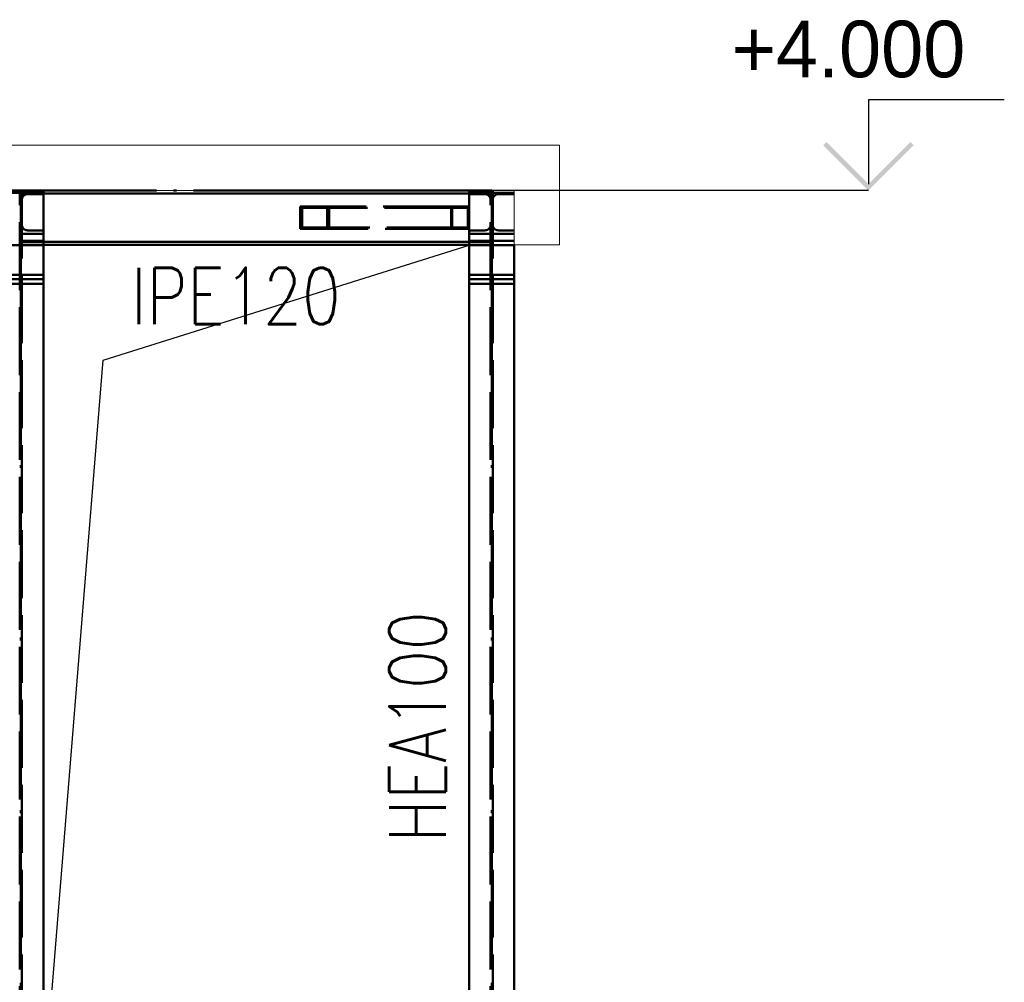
# Paper-space layout 'Layout1' of a CAD drawing. Extents: x -2 to 985, y -36 to 1353.
# Tile 13 of 73: x 335 to 378, y 73 to 116. Entities that reach past the tile are written whole.
import ezdxf

# ---------------------------------------------------------------- set-up
doc = ezdxf.new("R2010")
doc.units = 0
doc.linetypes.add('ACAD_ISO02W100', pattern=[15, 12, -3])
doc.linetypes.add('ACAD_ISO04W100', pattern=[30.5, 24, -3, 0.5, -3])
for name, color, linetype, lineweight in [('SS_KOTY-VYSKOVA', 140, 'CONTINUOUS', 25), ('SS_OPLÁŠTĚNÍ', 9, 'CONTINUOUS', 13), ('SS_PLNA_025', 7, 'CONTINUOUS', 25), ('SS_POPIS_PROFILU', 13, 'CONTINUOUS', 25), ('SS_SLOUPY', 143, 'CONTINUOUS', 50), ('SS_VAZNICE', 213, 'CONTINUOUS', 50), ('SS_ZTUŽENÍ', 151, 'CONTINUOUS', 50)]:
    doc.layers.add(name, color=color, linetype=linetype, lineweight=lineweight)
doc.styles.add('romans.shx', font='romans.shx', dxfattribs={"height": 5})

psp = doc.layouts.get("Layout1")

# ---------------------------------------------------------------- hatches: boundary and pattern name
at = {"layer": 'SS_KOTY-VYSKOVA'}
psp.add_hatch(color=256, dxfattribs=at).paths.add_polyline_path([(370.5344, 110.2809), (370.393, 110.1395), (372.393, 108.1395), (374.393, 110.1395), (374.2516, 110.2809), (372.393, 108.4223)])

# ---------------------------------------------------------------- linework, layer by layer
for p, q in [((378.393, 112.1395, 177668.4), (372.393, 112.1395, 177668.4)), ((372.393, 112.1395, 177668.4), (372.393, 108.4223, 177668.4)), ((372.393, 108.1395), (355.747, 108.1395))]:
    psp.add_line(p, q, dxfattribs=at)
at = {"layer": 'SS_OPLÁŠTĚNÍ', "color": 9, "linetype": 'Continuous', "ltscale": 0.25}
for p, q in [((358.7468, 110.1395), (238.7468, 110.1395)), ((358.7468, 108.1395), (358.7468, 110.1395)), ((238.7468, 108.1395), (358.7468, 108.1395)), ((356.7468, 108.1395), (356.7468, 105.7395))]:
    psp.add_line(p, q, dxfattribs=at)
at = {"layer": 'SS_OPLÁŠTĚNÍ', "color": 9, "linetype": 'ACAD_ISO02W100', "ltscale": 0.25}
for p in [(358.7468, 108.1395), (356.7468, 105.7395)]:
    psp.add_line(p, (358.7468, 105.7395), dxfattribs=at)
at = {"layer": 'SS_PLNA_025', "elevation": 221498.64}
psp.add_lwpolyline([(335.9468, 68.1395), (338.5811, 100.6485), (354.7468, 105.7195)], dxfattribs=at)
at = {"layer": 'SS_SLOUPY', "color": 3, "linetype": 'ACAD_ISO02W100', "ltscale": 0.25}
for p, q in [((333.9468, 108.0395), (335.9468, 108.0395)), ((334.8968, 28.7395), (334.8968, 108.1395)), ((334.9968, 108.1395), (334.9968, 28.7395)), ((335.2368, 107.9795), (335.9468, 107.9795)), ((354.7468, 108.0395), (356.7468, 108.0395)), ((354.7468, 107.9795), (355.4568, 107.9795)), ((355.6968, 28.7395), (355.6968, 108.1395)), ((355.7968, 108.1395), (355.7968, 28.7395)), ((356.0368, 107.9795), (356.7468, 107.9795)), ((334.9968, 106.2195), (334.8968, 106.2195)), ((335.9468, 106.2195), (334.9968, 106.2195)), ((335.9468, 106.3795), (335.2368, 106.3795)), ((355.4568, 106.3795), (354.7468, 106.3795)), ((355.6968, 106.2195), (354.7468, 106.2195)), ((355.7968, 106.2195), (355.6968, 106.2195)), ((356.7468, 106.2195), (355.7968, 106.2195)), ((356.7468, 106.3795), (356.0368, 106.3795)), ((335.9468, 105.7195), (333.9468, 105.7195)), ((335.9468, 105.9195), (334.9968, 105.9195)), ((355.6968, 105.9195), (354.7468, 105.9195)), ((356.7468, 105.7195), (354.7468, 105.7195)), ((356.7468, 105.9195), (355.7968, 105.9195)), ((334.8968, 104.4195), (333.9468, 104.4195)), ((335.9468, 104.4195), (334.9968, 104.4195)), ((355.6968, 104.4195), (354.7468, 104.4195)), ((356.7468, 104.4195), (355.7968, 104.4195)), ((333.9468, 104.2195), (335.9468, 104.2195)), ((335.9468, 104.0195), (333.9468, 104.0195)), ((354.7468, 104.2195), (356.7468, 104.2195)), ((356.7468, 104.0195), (354.7468, 104.0195))]:
    psp.add_line(p, q, dxfattribs=at)
at = {"layer": 'SS_SLOUPY', "color": 7, "linetype": 'ACAD_ISO04W100', "ltscale": 0.25}
for p, q in [((334.9468, 108.1395), (334.9468, 108.1395)), ((334.9468, 28.1395), (334.9468, 108.1395)), ((355.7468, 108.1395), (355.7468, 108.1395)), ((355.7468, 28.1395), (355.7468, 108.1395)), ((334.9468, 107.2195), (334.9468, 102.7195)), ((355.7468, 107.2195), (355.7468, 102.7195))]:
    psp.add_line(p, q, dxfattribs=at)
at = {"layer": 'SS_SLOUPY', "color": 1, "linetype": 'Continuous', "ltscale": 0.25}
for p, q in [((335.9468, 28.7395), (335.9468, 108.1395)), ((354.7468, 108.1395), (354.7468, 68.1395)), ((356.7468, 105.7395), (356.7468, 28.7395))]:
    psp.add_line(p, q, dxfattribs=at)
at = {"layer": 'SS_SLOUPY', "color": 3, "linetype": 'ACAD_ISO02W100', "ltscale": 0.25, "extrusion": (-4.85094e-12, 2.00926e-12, -1)}
psp.add_arc((-335.2368, 107.7395, 0), 0.24, 0.01145, 90, dxfattribs=at)
at = {"layer": 'SS_SLOUPY', "color": 3, "linetype": 'ACAD_ISO02W100', "ltscale": 0.25, "extrusion": (1.00429e-12, 2.42538e-12, -1)}
psp.add_arc((-355.4568, 107.7395), 0.24, 90, 179.98855, dxfattribs=at)
at = {"layer": 'SS_SLOUPY', "color": 3, "linetype": 'ACAD_ISO02W100', "ltscale": 0.25, "extrusion": (-2.42563e-12, 1.00466e-12, -1)}
psp.add_arc((-356.0368, 107.7395), 0.24, 0, 90, dxfattribs=at)
at = {"layer": 'SS_SLOUPY', "color": 3, "linetype": 'ACAD_ISO02W100', "ltscale": 0.25, "extrusion": (-4.85094e-12, -2.00914e-12, -1)}
for centre, end in [((-335.2368, 106.6195, 0), 359.98855), ((-356.0368, 106.6195, 0), 0)]:
    psp.add_arc(centre, 0.24, 270, end, dxfattribs=at)
at = {"layer": 'SS_SLOUPY', "color": 3, "linetype": 'ACAD_ISO02W100', "ltscale": 0.25, "extrusion": (2.00889e-12, -4.85058e-12, -1)}
psp.add_arc((-355.4568, 106.6195), 0.24, 180.01145, 270, dxfattribs=at)
at = {"layer": 'SS_VAZNICE', "color": 7, "linetype": 'ACAD_ISO04W100', "ltscale": 0.25}
for p, q in [((262.5468, 108.1395), (334.9468, 108.1395)), ((334.9468, 108.1395), (355.7468, 108.1395))]:
    psp.add_line(p, q, dxfattribs=at)
at = {"layer": 'SS_VAZNICE', "color": 3, "linetype": 'ACAD_ISO02W100', "ltscale": 0.25}
for p, q in [((334.9968, 108.0135), (335.9468, 108.0135)), ((354.7468, 108.0135), (355.6968, 108.0135)), ((334.9968, 105.8655), (335.9468, 105.8655)), ((334.9968, 105.7395), (335.9468, 105.7395)), ((354.7468, 105.8655), (355.6968, 105.8655)), ((354.7468, 105.7395), (355.6968, 105.7395))]:
    psp.add_line(p, q, dxfattribs=at)
at = {"layer": 'SS_VAZNICE', "color": 1, "linetype": 'Continuous', "ltscale": 0.25}
for p, q in [((335.9468, 108.0135), (354.7468, 108.0135)), ((335.9468, 105.8655), (354.7468, 105.8655)), ((335.9468, 105.7395), (354.7468, 105.7395))]:
    psp.add_line(p, q, dxfattribs=at)
at = {"layer": 'SS_ZTUŽENÍ', "color": 7, "linetype": 'ACAD_ISO04W100', "ltscale": 0.25}
psp.add_line((347.9273, 108.1395), (355.7468, 108.1395), dxfattribs=at)
at = {"layer": 'SS_ZTUŽENÍ', "color": 3, "linetype": 'ACAD_ISO02W100', "ltscale": 0.25}
for p, q in [((353.959, 107.4395), (347.2925, 107.4395)), ((347.2925, 107.4395), (347.2925, 106.4395)), ((348.562, 107.4395), (348.562, 106.4395)), ((354.7468, 107.4395), (353.959, 107.4395)), ((353.959, 106.4395), (353.959, 107.4395)), ((354.0063, 107.3795), (347.3687, 107.3795)), ((347.3687, 107.3795), (347.3687, 106.4995)), ((348.4858, 107.3795), (348.4858, 106.4995)), ((354.6995, 107.3795), (354.0063, 107.3795)), ((354.0063, 106.4995), (354.0063, 107.3795)), ((354.6995, 106.4995), (354.6995, 107.3795)), ((347.2925, 106.4395), (353.959, 106.4395)), ((347.3687, 106.4995), (354.0063, 106.4995)), ((353.959, 106.4395), (354.7468, 106.4395)), ((354.0063, 106.4995), (354.6995, 106.4995))]:
    psp.add_line(p, q, dxfattribs=at)

# ---------------------------------------------------------------- texts
at = {"layer": 'SS_KOTY-VYSKOVA'}
psp.add_text('+4.000', height=2.5, dxfattribs=at).set_placement((366.351, 113.1395))
at = {"layer": 'SS_POPIS_PROFILU', "color": 13, "style": 'romans.shx', "width": 0.8}
psp.add_text('IPE120', height=2.5, dxfattribs=at).set_placement((339.8218, 102.2295))
psp.add_text('HEA100', height=2.5, rotation=90, dxfattribs=at).set_placement((353.7258, 79.3514))

doc.saveas('drawing.dxf')
